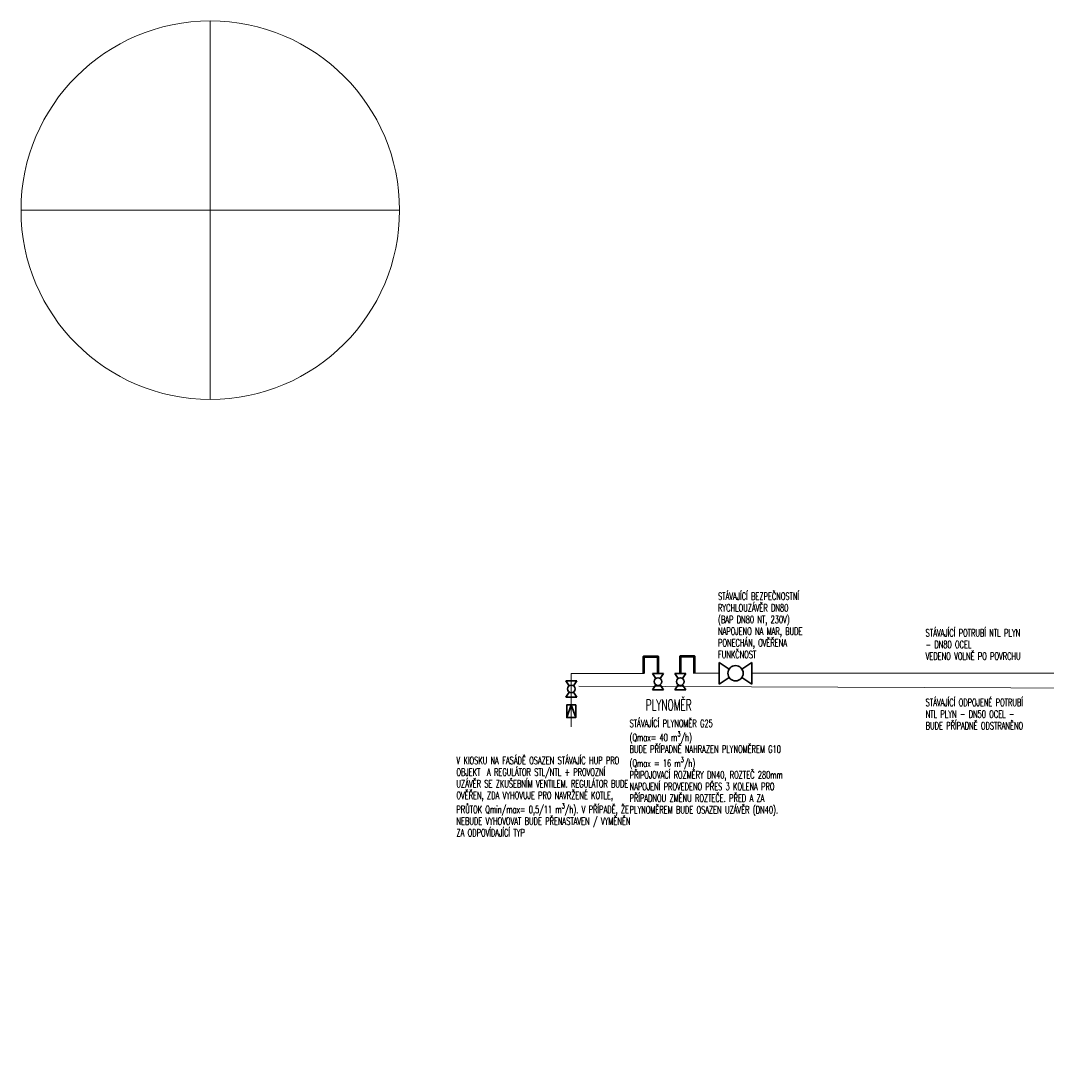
# Model space of a CAD drawing. Header units: millimetres. Extents: x -1254123 to -427507, y -785337 to -378997.
# Tile 18 of 33: x -457963 to -443859, y -474738 to -460297. Entities that reach past the tile are written whole.
import ezdxf

# ---------------------------------------------------------------- set-up
doc = ezdxf.new("R2010")
doc.units = ezdxf.units.MM
doc.header["$LTSCALE"] = 300
doc.layers.get('0').update_dxf_attribs({"lineweight": 9})
doc.layers.add('___DEF', color=211, linetype='Continuous', lineweight=9, plot=False)
for name, color, linetype, lineweight in [('ZP-G-popis', 50, 'Continuous', 18), ('ZP35-PLYN 3kPa', 40, 'Plyn nízkotlak', 50), ('ZTI-G-ARMATURY', 42, 'Continuous', 30), ('ZTI-ZP-popis', 42, 'Continuous', 30)]:
    doc.layers.add(name, color=color, linetype=linetype, lineweight=lineweight)
doc.styles.add('simplex6', font='simplex.shx', dxfattribs={"width": 0.6})
doc.linetypes.add('Plyn bez rozlišení', pattern='A,7,-3,7,-3,[11,site.shx,S=1,R=0,X=0,Y=0],-10', length=30)
doc.linetypes.add('Plyn nízkotlak', pattern='A,7,-3,7,-3,[12,site.shx,S=1,R=0,X=0,Y=0],-10', length=30)
doc.linetypes.add('Rušení', pattern='A,0,-3.5,[23,site.shx,S=1,R=0,X=0,Y=0],-6.5', length=10)

# ---------------------------------------------------------------- blocks, each defined once
blk = doc.blocks.new('A$C121F19FB')
for p, q in [((-1125, 375), (-1125, -375)), ((-1125, 375), (-781, 146)), ((0, 375), (-344, 146)), ((0, 375), (0, -375)), ((-781, -146), (-1125, -375)), ((-344, -146), (0, -375))]:
    blk.add_line(p, q)
blk.add_circle((-563, 0), 262)

msp = doc.modelspace()

# ---------------------------------------------------------------- linework, layer by layer
at = {"layer": '___DEF'}
for p, q in [((-455361, -465501, 1), (-455361, -460297, 1)), ((-457963, -462899, 1), (-452759, -462899, 1))]:
    msp.add_line(p, q, dxfattribs=at)
msp.add_circle((-455361, -462899, 1), 2602, dxfattribs=at)
at = {"layer": 'ZP35-PLYN 3kPa', "ltscale": 0.15, "elevation": 1}
for points in [[(-449402, -469270), (-449402, -469039), (-449208, -469039), (-449208, -469270)], [(-448706, -469270), (-448706, -469039), (-448901, -469039), (-448901, -469270)]]:
    msp.add_lwpolyline(points, dxfattribs=at)
at = {"layer": 'ZP35-PLYN 3kPa', "lineweight": 18, "ltscale": 0.15}
for points in [[(-448365, -469268), (-448706, -469268)], [(-437727, -473596), (-441854, -473596), (-441854, -469268), (-447915, -469268)]]:
    msp.add_lwpolyline(points, dxfattribs=at)
at = {"layer": 'ZTI-G-ARMATURY', "ltscale": 2}
msp.add_lwpolyline([(-450336, -469877), (-450336, -469702), (-450461, -469702), (-450461, -469877), (-450336, -469877), (-450398, -469702), (-450461, -469877)], dxfattribs=at)

# ---------------------------------------------------------------- block references
at = {"layer": 'ZTI-G-ARMATURY', "ltscale": 2, "xscale": -0.4, "yscale": 0.4, "zscale": 0.4}
msp.add_blockref('A$C121F19FB', (-448365, -469268), dxfattribs=at)
at = {"layer": 'ZTI-G-ARMATURY', "ltscale": 2, "xscale": -0.2, "yscale": 0.2, "zscale": 0.2}
for p, rotation in [((-449208, -469495, 1), 90), ((-448901, -469495, 1), 90), ((-450398, -469370), 270)]:
    msp.add_blockref('A$C121F19FB', p, dxfattribs=dict(at, rotation=rotation))

# ---------------------------------------------------------------- texts
at = {"layer": 'ZTI-ZP-popis', "style": 'simplex6', "width": 0.6}
msp.add_text('PLYNOMĚR', height=150, dxfattribs=at).set_placement((-449376, -469780))

# ---------------------------------------------------------------- next in the draw order: texts
at = {"layer": 'ZP-G-popis', "char_height": 100, "attachment_point": 1, "line_spacing_factor": 0.96, "style": 'simplex6', "bg_fill": 3, "box_fill_scale": 1.1, "bg_fill_color": 256, "bg_fill_transparency": 13394764}
for s, insert, width in [('\\A1;{\\Fsimplex8|c238;STÁVAJÍCÍ POTRUBÍ NTL PLYN - DN80 OCEL\\PVEDENO VOLNĚ PO POVRCHU}', (-445527, -468663), 1355.29), ('\\A1;{\\Fsimplex8|c238;STÁVAJÍCÍ PLYNOMĚR G25 \\P(Qmax= 40 m\\H0.7x;\\S3^ ;\\H1.42857x;/h)\\PBUDE PŘÍPADNĚ NAHRAZEN PLYNOMĚREM G10 \\P(Qmax = 16 m\\H0.7x;\\S3^ ;\\H1.42857x;/h)\\PPŘIPOJOVACÍ ROZMĚRY DN40, ROZTEČ 280mm\\PNAPOJENÍ PROVEDENO PŘES 3 KOLENA PRO PŘÍPADNOU ZMĚNU ROZTEČE. PŘED A ZA PLYNOMĚREM BUDE OSAZEN UZÁVĚR (DN40). }', (-449597, -469907), 2146.71)]:
    msp.add_mtext(s, dxfattribs=dict(at, insert=insert, width=width))

# ---------------------------------------------------------------- next in the draw order: linework, layer by layer
at = {"layer": 'ZP35-PLYN 3kPa', "lineweight": 18, "ltscale": 0.15}
msp.add_lwpolyline([(-449402, -469270), (-450398, -469270), (-450398, -470003)], dxfattribs=at)

# ---------------------------------------------------------------- next in the draw order: texts
at = {"layer": 'ZP-G-popis', "insert": (-448381, -468159), "char_height": 100, "width": 1146.71, "attachment_point": 1, "line_spacing_factor": 0.96, "style": 'simplex6', "bg_fill": 3, "box_fill_scale": 1.1, "bg_fill_color": 256, "bg_fill_transparency": 13394764}
msp.add_mtext('\\A1;{\\Fsimplex8|c238;STÁVAJÍCÍ BEZPEČNOSTNÍ RYCHLOUZÁVĚR DN80  \\P(BAP DN80 NT, 230V)\\PNAPOJENO NA MAR, BUDE PONECHÁN, OVĚŘENA FUNKČNOST}', dxfattribs=at)

# ---------------------------------------------------------------- next in the draw order: linework, layer by layer
at = {"layer": 'ZP35-PLYN 3kPa', "linetype": 'Plyn bez rozlišení', "lineweight": 18, "ltscale": 0.1}
msp.add_lwpolyline([(-434846, -474738), (-438035, -474738), (-438035, -473670), (-441984, -473670), (-441984, -469477), (-450295, -469443)], dxfattribs=at)
at = {"layer": 'ZP35-PLYN 3kPa', "color": 244, "linetype": 'Rušení', "lineweight": 18, "ltscale": 0.15, "true_color": 0x991b1e}
msp.add_lwpolyline([(-434846, -474738), (-438035, -474738), (-438035, -473670), (-441984, -473670), (-441984, -469477), (-450295, -469443)], dxfattribs=at)

# ---------------------------------------------------------------- next in the draw order: texts
at = {"layer": 'ZP-G-popis', "char_height": 100, "attachment_point": 1, "line_spacing_factor": 0.96, "style": 'simplex6', "bg_fill": 3, "box_fill_scale": 1.1, "bg_fill_color": 256, "bg_fill_transparency": 13394764}
for s, insert, width in [('\\A1;{\\Fsimplex8|c238;STÁVAJÍCÍ ODPOJENÉ POTRUBÍ NTL PLYN - DN50 OCEL - BUDE PŘÍPADNĚ ODSTRANĚNO}', (-445527, -469619), 1378.14), ('\\A1;{\\Fsimplex8|c238;V KIOSKU NA FASÁDĚ OSAZEN STÁVAJÍC HUP PRO OBJEKT  A REGULÁTOR STL/NTL + PROVOZNÍ UZÁVĚR SE ZKUŠEBNÍM VENTILEM. REGULÁTOR BUDE OVĚŘEN, ZDA VYHOVUJE PRO NAVRŽENÉ KOTLE, PRŮTOK Qmin/max= 0,5/11 m\\H0.7x;\\S3^ ;\\H1.42857x;/h). V PŘÍPADĚ, ŽE NEBUDE VYHOVOVAT BUDE PŘENASTAVEN / VYMĚNĚN ZA ODPOVÍDAJÍCÍ TYP }', (-451977, -470417), 2126.71)]:
    msp.add_mtext(s, dxfattribs=dict(at, insert=insert, width=width))

doc.saveas('drawing.dxf')
